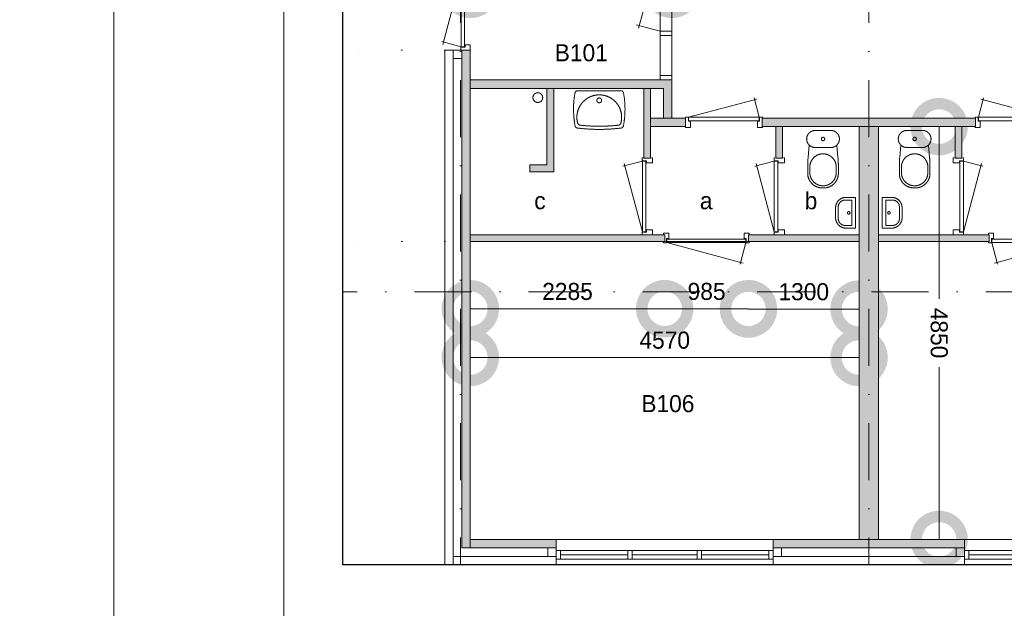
# Model space of a CAD drawing. Header units: millimetres. Extents: x 2152 to 87219, y -6247 to 53124.
# Tile 2 of 19: x 2152 to 13727, y 3616 to 10531. Entities that reach past the tile are written whole.
import ezdxf
from ezdxf.enums import TextEntityAlignment as Align
from ezdxf.xclip import XClip

# ---------------------------------------------------------------- set-up
doc = ezdxf.new("R2010")
doc.units = ezdxf.units.MM
doc.header["$PDMODE"] = 3
doc.header["$PDSIZE"] = 1
doc.linetypes.add('DGN1', pattern=[504.6, 0, -504.6])
doc.linetypes.add('DGN4', pattern=[1343.35376, 671.67688, -335.83844, 0, -335.83844])
for name, color, linetype in [('1', 7, 'Continuous'), ('16', 7, 'Continuous'), ('17', 7, 'Continuous'), ('30', 7, 'Continuous'), ('31', 7, 'Continuous'), ('32', 7, 'Continuous'), ('33', 7, 'Continuous'), ('40', 7, 'Continuous'), ('48', 7, 'Continuous'), ('56', 7, 'Continuous'), ('58', 7, 'Continuous'), ('62', 7, 'Continuous'), ('63', 7, 'Continuous')]:
    doc.layers.add(name, color=color, linetype=linetype)
doc.styles.add('dgn003', font='dgn003.shx')
doc.styles.get("Standard").update_dxf_attribs({"font": 'arial.ttf'})
doc.dimstyles.get("Standard").update_dxf_attribs({"dimtxt": 0.18, "dimasz": 0.18, "dimexe": 0.18, "dimexo": 0.0625, "dimgap": 0.09, "dimtad": 0, "dimtih": 1, "dimtoh": 1, "dimdec": 4, "dimzin": 0, "dimdsep": 46, "dimtxsty": 'Standard', "dimcen": 0.09, "dimadec": 0, "dimazin": 0, "dimtfac": 1, "dimtdec": 4, "dimtofl": 0, "dimtmove": 0, "dimatfit": 3, "dimfxl": 1, "dimtolj": 1, "dimtzin": 0, "dimarcsym": 0})

# ---------------------------------------------------------------- blocks, each defined once
blk = doc.blocks.new('A1')
at = {"layer": '1', "color": 1, "linetype": 'Continuous', "lineweight": 0}
blk.add_line((0, 59400), (0, 0), dxfattribs=at)
blk = doc.blocks.new('AnonymousCell56')
at = {"color": 1, "linetype": 'Continuous', "lineweight": 0}
blk.add_blockref('A1', (-42050, -29700), dxfattribs=at)
blk = doc.blocks.new('50E03_329_E01 - Default')
at = {"layer": '63', "color": 1, "linetype": 'Continuous', "lineweight": 0}
blk.add_line((0, 0), (4997.72, 7744.7), dxfattribs=at)
at = {"color": 1, "linetype": 'Continuous', "lineweight": 0}
blk.add_blockref('AnonymousCell56', (42050, 29700), dxfattribs=at)
blk = doc.blocks.new('CLOS02')
at = {"layer": '40', "color": 7, "linetype": 'Continuous', "lineweight": 0}
for p, q in [((-92.5, -220), (92.5, -220)), ((-155, -527.789999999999), (-155, -435.5399999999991)), ((155, -527.789999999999), (155, -435.8400000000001)), ((-1.069999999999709, -670), (0.7899999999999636, -670))]:
    blk.add_line(p, q, dxfattribs=at)
at = {"layer": '40', "color": 7, "linetype": 'Continuous', "lineweight": 0, "flags": 128}
for points in [[(-175.6700000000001, -338.2999999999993), (-162, -191.8999999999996), (-161.9990720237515, -191.8999723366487, -0.6743332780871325), (-92.49858468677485, -19.99946983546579), (-92.5, -20), (92.5, -20), (92.50141531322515, -19.99946983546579, -0.6743332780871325), (162.0019026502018, -191.8999723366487), (162, -191.8999999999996), (175.6700000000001, -338.2999999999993), (175.6685144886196, -338.2957268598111, -0.02328519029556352), (180.0014153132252, -431.2851220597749), (180, -431.2899999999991), (180, -525), (180.0014153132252, -524.9994698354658, -0.414213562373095), (10.00141531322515, -694.9994698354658), (10, -695), (-10, -695), (-9.998584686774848, -694.9994698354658, -0.414213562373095), (-179.9985846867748, -524.9994698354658), (-180, -525), (-180, -431.2899999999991), (-179.9985846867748, -431.2853820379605, -0.02328532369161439), (-175.6700000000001, -338.2999999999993)], [(-154.9984804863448, -436.6494809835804, -0.9175142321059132), (155.0013104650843, -436.6494734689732)], [(155.0014153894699, -527.788248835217, -0.9175214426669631), (-154.9985847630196, -527.788248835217)]]:
    blk.add_lwpolyline(points, format="xyb", dxfattribs=at)
at = {"layer": '40', "color": 7, "linetype": 'Continuous', "lineweight": 0}
blk.add_circle((0.001415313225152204, -119.9994698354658), 20, dxfattribs=at)
for centre, start, end in [((-92.49858468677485, -119.9994698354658), 225.9727166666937, 270), ((92.50141531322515, -119.9994698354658), 270, 314.0272833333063)]:
    blk.add_arc(centre, 99.99999999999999, start, end, dxfattribs=at)
blk = doc.blocks.new('FT01')
at = {"layer": '40', "color": 7, "linetype": 'Continuous', "lineweight": 0}
for p, q in [((-135.0899999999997, 180), (-20, 180)), ((-64.62999999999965, 148.8899999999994), (-64.62999999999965, -148.8900000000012)), ((-20, 180), (-20, -180)), ((-64.62999999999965, -148.8900000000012), (-143.98, -148.8900000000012))]:
    blk.add_line(p, q, dxfattribs=at)
at = {"layer": '40', "color": 7, "linetype": 'Continuous', "lineweight": 0, "flags": 128}
for points in [[(-255.0882134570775, 59.99738574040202, -0.414213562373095), (-135.0882134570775, 179.997385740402)], [(-223.9782134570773, 68.88738574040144, -0.414213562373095), (-143.9782134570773, 148.8873857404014)]]:
    blk.add_lwpolyline(points, format="xyb", dxfattribs=at)
for points in [[(-143.98, 148.8899999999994), (-64.62999999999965, 148.8899999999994)], [(-255.0899999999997, -60), (-255.0899999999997, 60)], [(-223.98, -68.89000000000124), (-223.98, 68.88999999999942)], [(-20, -180), (-135.0899999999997, -180)]]:
    blk.add_lwpolyline(points, dxfattribs=at)
at = {"layer": '40', "color": 7, "linetype": 'Continuous', "lineweight": 0}
blk.add_circle((-101.1352356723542, -0.9488904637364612), 15.1404192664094, dxfattribs=at)
for centre, radius in [((-135.0882134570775, -60.00261425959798), 120), ((-143.9782134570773, -68.8926142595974), 80)]:
    blk.add_arc(centre, radius, 180, 270, dxfattribs=at)
blk = doc.blocks.new('WT01')
at = {"layer": '40', "color": 7, "linetype": 'Continuous', "lineweight": 0}
blk.add_line((-253.1600000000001, -20), (253.1599999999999, -20), dxfattribs=at)
blk.add_circle((0.001624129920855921, -133.3081090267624), 28.05539163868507, dxfattribs=at)
for centre, radius, start, end in [((765.8146191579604, -236.498328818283), 1068.36475254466, 169.7983083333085, 190.5513916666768), ((-253.1613057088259, -53.0081090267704), 33, 90, 169.9973333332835), ((0.001624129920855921, -332.1012908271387), 263.1431818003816, 344.8666611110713, 195.1333388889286), ((253.1645539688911, -53.0081090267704), 33, 10.00266666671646, 90), ((-765.8113708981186, -236.498328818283), 1068.364752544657, 349.4486083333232, 10.20169166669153), ((-252.0217030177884, -426.2082318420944), 33, 190.3455083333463, 263.1424916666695), ((0.001624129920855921, 1669.429711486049), 2143.737820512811, 263.1424888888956, 276.8575083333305), ((-222.1603955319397, -392.1839101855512), 33, 195.1333388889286, 263.9582416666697), ((0.001624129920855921, 1706.82971148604), 2143.737820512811, 263.9582416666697, 276.0417583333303), ((222.1636437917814, -392.1839101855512), 33, 276.0417583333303, 344.8666611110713), ((252.0249512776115, -426.2082318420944), 33, 276.8575111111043, 349.6544944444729)]:
    blk.add_arc(centre, radius, start, end, dxfattribs=at)
blk = doc.blocks.new('830R10')
at = {"layer": '33', "color": 1, "linetype": 'Continuous', "lineweight": 0}
for p, q in [((-108, -38), (-336.8700000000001, -99.31999999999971)), ((-108, -868), (-322.8199999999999, -66.27999999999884))]:
    blk.add_line(p, q, dxfattribs=at)
at = {"layer": '33', "color": 92, "linetype": 'Continuous', "lineweight": 13, "true_color": 0x00e100, "flags": 128}
for points in [[(-100, 0), (-111, 0), (-111, -35), (-61, -35), (-61, -60), (11, -60), (11, 0), (0, 0)], [(-100, -906), (-111, -906), (-111, -871), (-61, -871), (-61, -846), (11, -846), (11, -906), (0, -906)]]:
    blk.add_lwpolyline(points, dxfattribs=at)
at = {"layer": '33', "color": 2, "linetype": 'Continuous', "lineweight": 13, "true_color": 0xf0f000, "flags": 128}
blk.add_lwpolyline([(-108, -868), (-108, -38), (-68, -38), (-68, -868), (-108, -868)], dxfattribs=at)
blk = doc.blocks.new('830R101')
at = {"layer": '33', "color": 1, "linetype": 'Continuous', "lineweight": 0}
for p, q in [((-108, -38), (-336.8699999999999, -99.31999999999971)), ((-108, -868), (-322.8200000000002, -66.27999999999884))]:
    blk.add_line(p, q, dxfattribs=at)
at = {"layer": '33', "color": 92, "linetype": 'Continuous', "lineweight": 13, "true_color": 0x00e100, "flags": 128}
for points in [[(-100, 0), (-111, 0), (-111, -35), (-61, -35), (-61, -60), (11, -60), (11, 0), (0, 0)], [(-100, -906), (-111, -906), (-111, -871), (-61, -871), (-61, -846), (11, -846), (11, -906), (0, -906)]]:
    blk.add_lwpolyline(points, dxfattribs=at)
at = {"layer": '33', "color": 2, "linetype": 'Continuous', "lineweight": 13, "true_color": 0xf0f000, "flags": 128}
blk.add_lwpolyline([(-108, -868), (-108, -38), (-68, -38), (-68, -868), (-108, -868)], dxfattribs=at)
blk = doc.blocks.new('830R102')
at = {"layer": '33', "color": 1, "linetype": 'Continuous', "lineweight": 0}
for p, q in [((-868, 108), (-66.2800000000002, 322.8200000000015)), ((-38, 108), (-99.32000000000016, 336.8700000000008))]:
    blk.add_line(p, q, dxfattribs=at)
at = {"layer": '33', "color": 92, "linetype": 'Continuous', "lineweight": 13, "true_color": 0x00e100, "flags": 128}
for points in [[(-906, 100), (-906, 111), (-871, 111), (-871, 61), (-846, 61), (-846, -11), (-906, -11), (-906, 0)], [(0, 100), (0, 111), (-35, 111), (-35, 61), (-60, 61), (-60, -11), (0, -11), (0, 0)]]:
    blk.add_lwpolyline(points, dxfattribs=at)
at = {"layer": '33', "color": 2, "linetype": 'Continuous', "lineweight": 13, "true_color": 0xf0f000, "flags": 128}
blk.add_lwpolyline([(-868, 108), (-38, 108), (-38, 68), (-868, 68), (-868, 108)], dxfattribs=at)
blk = doc.blocks.new('930L09')
at = {"layer": '33', "color": 1, "linetype": 'Continuous', "lineweight": 0}
for p, q in [((38, -98), (936.3100000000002, -338.7000000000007)), ((968.0000000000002, -98), (899.5600000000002, -353.4400000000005))]:
    blk.add_line(p, q, dxfattribs=at)
at = {"layer": '33', "color": 92, "linetype": 'Continuous', "lineweight": 13, "true_color": 0x00e100, "flags": 128}
for points in [[(0, -90), (0, -101), (35, -101), (35, -51), (60, -51), (60, 11), (0, 11), (0, 0)], [(1006, -90), (1006, -101), (971.0000000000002, -101), (971.0000000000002, -51), (946.0000000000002, -51), (946.0000000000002, 11), (1006, 11), (1006, 0)]]:
    blk.add_lwpolyline(points, dxfattribs=at)
at = {"layer": '33', "color": 2, "linetype": 'Continuous', "lineweight": 13, "true_color": 0xf0f000, "flags": 128}
blk.add_lwpolyline([(968.0000000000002, -98), (38, -98), (38, -58), (968.0000000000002, -58), (968.0000000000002, -98)], dxfattribs=at)
blk = doc.blocks.new('930L091')
at = {"layer": '33', "color": 1, "linetype": 'Continuous', "lineweight": 0}
for p, q in [((-968, -98), (-899.5599999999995, -353.4400000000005)), ((-38, -98), (-936.3099999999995, -338.7000000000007))]:
    blk.add_line(p, q, dxfattribs=at)
at = {"layer": '33', "color": 92, "linetype": 'Continuous', "lineweight": 13, "true_color": 0x00e100, "flags": 128}
for points in [[(-1006, -90), (-1006, -101), (-971, -101), (-971, -51), (-946, -51), (-946, 11), (-1006, 11), (-1006, 0)], [(0, -90), (0, -101), (-35, -101), (-35, -51), (-60, -51), (-60, 11), (0, 11), (0, 0)]]:
    blk.add_lwpolyline(points, dxfattribs=at)
at = {"layer": '33', "color": 2, "linetype": 'Continuous', "lineweight": 13, "true_color": 0xf0f000, "flags": 128}
blk.add_lwpolyline([(-968, -98), (-38, -98), (-38, -58), (-968, -58), (-968, -98)], dxfattribs=at)
blk = doc.blocks.new('CLOS021')
at = {"layer": '40', "color": 7, "linetype": 'Continuous', "lineweight": 0}
for p, q in [((92.5, -220), (-92.5, -220)), ((-155, -527.789999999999), (-155, -435.8400000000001)), ((155, -527.789999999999), (155, -435.5399999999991)), ((1.069999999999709, -670), (-0.7899999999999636, -670))]:
    blk.add_line(p, q, dxfattribs=at)
at = {"layer": '40', "color": 7, "linetype": 'Continuous', "lineweight": 0, "flags": 128}
for points in [[(175.6700000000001, -338.2999999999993), (162, -191.8999999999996), (161.9990720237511, -191.8999723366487, 0.6743332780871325), (92.49858468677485, -19.99946983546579), (92.5, -20), (-92.5, -20), (-92.50141531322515, -19.99946983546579, 0.6743332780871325), (-162.0019026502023, -191.8999723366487), (-162, -191.8999999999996), (-175.6700000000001, -338.2999999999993), (-175.6685144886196, -338.2957268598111, 0.02328519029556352), (-180.0014153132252, -431.2851220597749), (-180, -431.2899999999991), (-180, -525), (-180.0014153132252, -524.9994698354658, 0.414213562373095), (-10.00141531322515, -694.9994698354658), (-10, -695), (10, -695), (9.998584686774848, -694.9994698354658, 0.414213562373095), (179.9985846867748, -524.9994698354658), (180, -525), (180, -431.2899999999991), (179.9985846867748, -431.2853820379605, 0.02328532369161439), (175.6700000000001, -338.2999999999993)], [(-92.50141531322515, -219.9994698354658, -0.19450385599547), (-162.0014982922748, -191.9003631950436)], [(161.9986676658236, -191.9003631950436, -0.19450385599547), (92.49858468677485, -219.9994698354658)]]:
    blk.add_lwpolyline(points, format="xyb", dxfattribs=at)
at = {"layer": '40', "color": 7, "linetype": 'Continuous', "lineweight": 0}
blk.add_circle((-0.001415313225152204, -119.9994698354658), 20, dxfattribs=at)
for centre, start, end in [((-0.001415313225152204, -450.009469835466), 4.926349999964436, 175.0736472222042), ((-0.001415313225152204, -514.4294698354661), 184.9259027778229, 355.0740972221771)]:
    blk.add_arc(centre, 155.5746026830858, start, end, dxfattribs=at)
blk = doc.blocks.new('FT011')
at = {"layer": '40', "color": 7, "linetype": 'Continuous', "lineweight": 0}
for p, q in [((135.0899999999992, 180), (20, 180)), ((20, 180), (20, -180)), ((64.6299999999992, 148.8899999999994), (64.6299999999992, -148.8900000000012)), ((64.6299999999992, -148.8900000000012), (143.9799999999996, -148.8900000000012))]:
    blk.add_line(p, q, dxfattribs=at)
at = {"layer": '40', "color": 7, "linetype": 'Continuous', "lineweight": 0, "flags": 128}
for points in [[(143.9799999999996, 148.8899999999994), (64.6299999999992, 148.8899999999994)], [(223.9799999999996, -68.89000000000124), (223.9799999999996, 68.88999999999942)], [(255.0899999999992, -60), (255.0899999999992, 60)], [(20, -180), (135.0899999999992, -180)]]:
    blk.add_lwpolyline(points, dxfattribs=at)
for points in [[(255.0882134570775, -60.00261425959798, -0.414213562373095), (135.0882134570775, -180.002614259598)], [(223.9782134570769, -68.8926142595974, -0.414213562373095), (143.9782134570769, -148.8926142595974)]]:
    blk.add_lwpolyline(points, format="xyb", dxfattribs=at)
at = {"layer": '40', "color": 7, "linetype": 'Continuous', "lineweight": 0}
blk.add_circle((101.1352356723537, -0.9488904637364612), 15.1404192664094, dxfattribs=at)
for centre, radius in [((135.0882134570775, 59.99738574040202), 120), ((143.9782134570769, 68.88738574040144), 80)]:
    blk.add_arc(centre, radius, 0, 90, dxfattribs=at)
blk = doc.blocks.new('830R104')
at = {"layer": '33', "color": 1, "linetype": 'Continuous', "lineweight": 0}
for p, q in [((108, -38), (336.8699999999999, -99.31999999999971)), ((108, -868), (322.8200000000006, -66.27999999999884))]:
    blk.add_line(p, q, dxfattribs=at)
at = {"layer": '33', "color": 92, "linetype": 'Continuous', "lineweight": 13, "true_color": 0x00e100, "flags": 128}
for points in [[(100, 0), (111, 0), (111, -35), (61, -35), (61, -60), (-11, -60), (-11, 0), (0, 0)], [(100, -906), (111, -906), (111, -871), (61, -871), (61, -846), (-11, -846), (-11, -906), (0, -906)]]:
    blk.add_lwpolyline(points, dxfattribs=at)
at = {"layer": '33', "color": 2, "linetype": 'Continuous', "lineweight": 13, "true_color": 0xf0f000, "flags": 128}
blk.add_lwpolyline([(108, -868), (108, -38), (68, -38), (68, -868), (108, -868)], dxfattribs=at)
blk = doc.blocks.new('830R105')
at = {"layer": '33', "color": 1, "linetype": 'Continuous', "lineweight": 0}
for p, q in [((38, 108), (99.31999999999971, 336.8700000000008)), ((868, 108), (66.27999999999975, 322.8200000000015))]:
    blk.add_line(p, q, dxfattribs=at)
at = {"layer": '33', "color": 92, "linetype": 'Continuous', "lineweight": 13, "true_color": 0x00e100, "flags": 128}
for points in [[(0, 100), (0, 111), (35, 111), (35, 61), (60, 61), (60, -11), (0, -11), (0, 0)], [(906, 100), (906, 111), (871, 111), (871, 61), (846, 61), (846, -11), (906, -11), (906, 0)]]:
    blk.add_lwpolyline(points, dxfattribs=at)
at = {"layer": '33', "color": 2, "linetype": 'Continuous', "lineweight": 13, "true_color": 0xf0f000, "flags": 128}
blk.add_lwpolyline([(868, 108), (38, 108), (38, 68), (868, 68), (868, 108)], dxfattribs=at)
blk = doc.blocks.new('830L091')
at = {"layer": '33', "color": 1, "linetype": 'Continuous', "lineweight": 0}
for p, q in [((-98, -38), (-312.8200000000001, -839.7199999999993)), ((-98, -868), (-323.91, -807.4699999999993))]:
    blk.add_line(p, q, dxfattribs=at)
at = {"layer": '33', "color": 92, "linetype": 'Continuous', "lineweight": 13, "true_color": 0x00e100, "flags": 128}
for points in [[(-90, 0), (-101, 0), (-101, -35), (-51, -35), (-51, -60), (11, -60), (11, 0), (0, 0)], [(-90, -906), (-101, -906), (-101, -871), (-51, -871), (-51, -846), (11, -846), (11, -906), (0, -906)]]:
    blk.add_lwpolyline(points, dxfattribs=at)
at = {"layer": '33', "color": 2, "linetype": 'Continuous', "lineweight": 13, "true_color": 0xf0f000, "flags": 128}
blk.add_lwpolyline([(-98, -38), (-98, -868), (-58, -868), (-58, -38), (-98, -38)], dxfattribs=at)
blk = doc.blocks.new('_DotSmall')
at = {"color": 0, "linetype": 'ByBlock', "const_width": 0.5}
blk.add_lwpolyline([(-0.0625, 0, 1), (0.0625, 0, 1)], format="xyb", close=True, dxfattribs=at)
blk = doc.blocks.new('*D13216')
at = {"layer": '58', "color": 3, "linetype": 'Continuous', "lineweight": 0, "transparency": 16777216}
blk.add_line((1849.76, 7694.55), (-435.2400000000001, 7694.55), dxfattribs=at)
at = {"layer": 'Defpoints', "color": 0, "linetype": 'Continuous', "transparency": 16777216}
for p in [(-435.24, 8484.49), (1849.76, 8484.49), (-435.2400000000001, 7694.55)]:
    blk.add_point(p, dxfattribs=at)
at = {"layer": '58', "color": 3, "linetype": 'Continuous', "lineweight": 0, "transparency": 16777216, "xscale": 1080, "yscale": 1080, "zscale": 1080, "rotation": 180}
blk.add_blockref('_DotSmall', (-435.2400000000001, 7694.55), dxfattribs=at)
at = {"layer": '58', "color": 3, "linetype": 'Continuous', "lineweight": 0, "transparency": 16777216, "xscale": 1080, "yscale": 1080, "zscale": 1080}
blk.add_blockref('_DotSmall', (1849.76, 7694.55), dxfattribs=at)
at = {"layer": '58', "color": 3, "linetype": 'Continuous', "lineweight": 0, "transparency": 16777216, "insert": (707.26, 7896.664597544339), "char_height": 200, "attachment_point": 5, "style": 'dgn003'}
blk.add_mtext('\\A1;2285', dxfattribs=at)
blk = doc.blocks.new('*D13217')
at = {"layer": '58', "color": 3, "linetype": 'Continuous', "lineweight": 0, "transparency": 16777216}
blk.add_line((2834.76, 7695.56), (1849.76, 7695.56), dxfattribs=at)
at = {"layer": 'Defpoints', "color": 0, "linetype": 'Continuous', "transparency": 16777216}
for p in [(1849.76, 8484.49), (2834.76, 8484.49), (1849.76, 7695.56)]:
    blk.add_point(p, dxfattribs=at)
at = {"layer": '58', "color": 3, "linetype": 'Continuous', "lineweight": 0, "transparency": 16777216, "xscale": 1080, "yscale": 1080, "zscale": 1080, "rotation": 180}
blk.add_blockref('_DotSmall', (1849.76, 7695.56), dxfattribs=at)
at = {"layer": '58', "color": 3, "linetype": 'Continuous', "lineweight": 0, "transparency": 16777216, "xscale": 1080, "yscale": 1080, "zscale": 1080}
blk.add_blockref('_DotSmall', (2834.76, 7695.56), dxfattribs=at)
at = {"layer": '58', "color": 3, "linetype": 'Continuous', "lineweight": 0, "transparency": 16777216, "insert": (2342.26, 7897.674597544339), "char_height": 200, "attachment_point": 5, "style": 'dgn003'}
blk.add_mtext('\\A1;985', dxfattribs=at)
blk = doc.blocks.new('*D13218')
at = {"layer": '58', "color": 3, "linetype": 'Continuous', "lineweight": 0, "transparency": 16777216}
blk.add_line((4134.76, 7691.190000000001), (2834.76, 7691.190000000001), dxfattribs=at)
at = {"layer": 'Defpoints', "color": 0, "linetype": 'Continuous', "transparency": 16777216}
for p in [(2834.76, 8484.49), (4134.76, 8484.49), (2834.76, 7691.190000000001)]:
    blk.add_point(p, dxfattribs=at)
at = {"layer": '58', "color": 3, "linetype": 'Continuous', "lineweight": 0, "transparency": 16777216, "xscale": 1080, "yscale": 1080, "zscale": 1080, "rotation": 180}
blk.add_blockref('_DotSmall', (2834.76, 7691.190000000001), dxfattribs=at)
at = {"layer": '58', "color": 3, "linetype": 'Continuous', "lineweight": 0, "transparency": 16777216, "xscale": 1080, "yscale": 1080, "zscale": 1080}
blk.add_blockref('_DotSmall', (4134.76, 7691.190000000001), dxfattribs=at)
at = {"layer": '58', "color": 3, "linetype": 'Continuous', "lineweight": 0, "transparency": 16777216, "insert": (3484.76, 7893.37281036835), "char_height": 200, "attachment_point": 5, "style": 'dgn003'}
blk.add_mtext('\\A1;1300', dxfattribs=at)
blk = doc.blocks.new('*D13219')
at = {"layer": '58', "color": 3, "linetype": 'Continuous', "lineweight": 0, "transparency": 16777216}
for p, q in [((5075.79, 9834.49), (5075.79, 7811.809236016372)), ((5075.789999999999, 4984.49), (5075.79, 7007.17076398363))]:
    blk.add_line(p, q, dxfattribs=at)
at = {"layer": 'Defpoints', "color": 0, "linetype": 'Continuous', "transparency": 16777216}
for p in [(4134.76, 9834.49), (5075.79, 9834.49), (4134.76, 4984.49)]:
    blk.add_point(p, dxfattribs=at)
at = {"layer": '58', "color": 3, "linetype": 'Continuous', "lineweight": 0, "transparency": 16777216, "xscale": 1080, "yscale": 1080, "zscale": 1080}
for p, rotation in [((5075.79, 9834.49), 90), ((5075.789999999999, 4984.49), 270)]:
    blk.add_blockref('_DotSmall', p, dxfattribs=dict(at, rotation=rotation))
at = {"layer": '58', "color": 3, "linetype": 'Continuous', "lineweight": 0, "transparency": 16777216, "insert": (5075.789999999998, 7409.490000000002), "char_height": 200, "attachment_point": 5, "rotation": 270, "style": 'dgn003'}
blk.add_mtext('\\A1;4850', dxfattribs=at)
blk = doc.blocks.new('*D13220')
at = {"layer": '58', "color": 3, "linetype": 'Continuous', "lineweight": 0, "transparency": 16777216}
for p, q in [((-3935.239999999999, 10734.49), (-3935.239999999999, 8108.330381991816)), ((-3935.24, 4684.490000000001), (-3935.239999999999, 7310.649618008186))]:
    blk.add_line(p, q, dxfattribs=at)
at = {"layer": 'Defpoints', "color": 0, "linetype": 'Continuous', "transparency": 16777216}
for p in [(-525.86, 10734.49), (-3935.24, 4684.490000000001), (-525.86, 4684.49)]:
    blk.add_point(p, dxfattribs=at)
at = {"layer": '58', "color": 3, "linetype": 'Continuous', "lineweight": 0, "transparency": 16777216, "xscale": 1080, "yscale": 1080, "zscale": 1080}
for p, rotation in [((-3935.239999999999, 10734.49), 90), ((-3935.24, 4684.490000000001), 270)]:
    blk.add_blockref('_DotSmall', p, dxfattribs=dict(at, rotation=rotation))
at = {"layer": '58', "color": 3, "linetype": 'Continuous', "lineweight": 0, "transparency": 16777216, "insert": (-3935.240000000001, 7709.49), "char_height": 200, "attachment_point": 5, "rotation": 90, "style": 'dgn003'}
blk.add_mtext('\\A1;6050', dxfattribs=at)
blk = doc.blocks.new('*D13298')
at = {"layer": '58', "color": 3, "linetype": 'Continuous', "lineweight": 0, "transparency": 16777216}
blk.add_line((1934.76, 11447.45), (-435.24, 11447.45), dxfattribs=at)
at = {"layer": 'Defpoints', "color": 0, "linetype": 'Continuous', "transparency": 16777216}
for p in [(-435.24, 11447.45), (-435.24, 10762.67), (1934.76, 10762.67)]:
    blk.add_point(p, dxfattribs=at)
at = {"layer": '58', "color": 3, "linetype": 'Continuous', "lineweight": 0, "transparency": 16777216, "xscale": 1080, "yscale": 1080, "zscale": 1080, "rotation": 180}
blk.add_blockref('_DotSmall', (-435.24, 11447.45), dxfattribs=at)
at = {"layer": '58', "color": 3, "linetype": 'Continuous', "lineweight": 0, "transparency": 16777216, "xscale": 1080, "yscale": 1080, "zscale": 1080}
blk.add_blockref('_DotSmall', (1934.76, 11447.45), dxfattribs=at)
at = {"layer": '58', "color": 3, "linetype": 'Continuous', "lineweight": 0, "transparency": 16777216, "insert": (749.76, 11649.63281036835), "char_height": 200, "attachment_point": 5, "style": 'dgn003'}
blk.add_mtext('\\A1;2370', dxfattribs=at)
blk = doc.blocks.new('*D13319')
at = {"layer": '58', "color": 3, "linetype": 'Continuous', "lineweight": 0, "transparency": 16777216}
blk.add_line((4134.76, 7122.22), (-435.24, 7122.22), dxfattribs=at)
at = {"layer": 'Defpoints', "color": 0, "linetype": 'Continuous', "transparency": 16777216}
for p in [(-435.24, 7122.22), (-435.24, 5994.64), (4134.76, 5994.64)]:
    blk.add_point(p, dxfattribs=at)
at = {"layer": '58', "color": 3, "linetype": 'Continuous', "lineweight": 0, "transparency": 16777216, "xscale": 1080, "yscale": 1080, "zscale": 1080, "rotation": 180}
blk.add_blockref('_DotSmall', (-435.24, 7122.22), dxfattribs=at)
at = {"layer": '58', "color": 3, "linetype": 'Continuous', "lineweight": 0, "transparency": 16777216, "xscale": 1080, "yscale": 1080, "zscale": 1080}
blk.add_blockref('_DotSmall', (4134.76, 7122.22), dxfattribs=at)
at = {"layer": '58', "color": 3, "linetype": 'Continuous', "lineweight": 0, "transparency": 16777216, "insert": (1849.76, 7324.334597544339), "char_height": 200, "attachment_point": 5, "style": 'dgn003'}
blk.add_mtext('\\A1;4570', dxfattribs=at)
blk = doc.blocks.new('*D13322')
at = {"layer": '58', "color": 3, "linetype": 'Continuous', "lineweight": 0, "transparency": 16777216}
for p, q in [((4134.76, 1858.9), (3054.76, 1858.9)), ((4364.76, 1858.9), (4134.76, 1858.9)), ((4364.76, 1858.9), (5444.76, 1858.9))]:
    blk.add_line(p, q, dxfattribs=at)
at = {"layer": 'Defpoints', "color": 0, "linetype": 'Continuous', "transparency": 16777216}
for p in [(4134.76, 4984.49), (4364.76, 4984.49), (4134.76, 1858.9)]:
    blk.add_point(p, dxfattribs=at)
at = {"layer": '58', "color": 3, "linetype": 'Continuous', "lineweight": 0, "transparency": 16777216, "xscale": 1080, "yscale": 1080, "zscale": 1080}
blk.add_blockref('_DotSmall', (4134.76, 1858.9), dxfattribs=at)
at = {"layer": '58', "color": 3, "linetype": 'Continuous', "lineweight": 0, "transparency": 16777216, "xscale": 1080, "yscale": 1080, "zscale": 1080, "rotation": 180}
blk.add_blockref('_DotSmall', (4364.76, 1858.9), dxfattribs=at)
at = {"layer": '58', "color": 3, "linetype": 'Continuous', "lineweight": 0, "transparency": 16777216, "insert": (4249.76, 2061.082810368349), "char_height": 200, "attachment_point": 5, "style": 'dgn003'}
blk.add_mtext('\\A1;230', dxfattribs=at)
blk = doc.blocks.new('A3')
at = {"layer": '1', "color": 1, "linetype": 'Continuous', "lineweight": 0}
blk.add_line((0, 59371.44), (0, 0), dxfattribs=at)
at = {"layer": '1', "color": 5, "linetype": 'Continuous', "lineweight": 0, "flags": 128}
blk.add_lwpolyline([(1999.05, 1999.030000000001), (81960.56999999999, 1999.030000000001), (81960.56999999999, 57372.39), (1999.05, 57372.39), (1999.05, 1999.030000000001)], dxfattribs=at)
blk = doc.blocks.new('AnonymousCell54')
at = {"color": 1, "linetype": 'Continuous', "lineweight": 0}
blk.add_blockref('A3', (-41979.8, -29685.71), dxfattribs=at)
blk = doc.blocks.new('50E03_329_B01 - Default')
at = {"layer": '62'}
for color, points in [(7, [(-735.24, 10734.49), (-635.24, 10734.49), (-635.24, 4684.49), (-735.24, 4684.49)]), (9, [(-535.24, 4884.49), (-435.24, 4884.49), (-435.24, 10734.49), (-535.24, 10734.49)]), (7, [(-435.24, 10384.49), (-435.24, 10284.49), (1834.76, 10284.49), (1834.76, 9934.49), (1934.76, 9934.49), (1934.76, 10384.49)]), (9, [(264.76, 9384.49), (264.76, 9304.49), (544.76, 9304.49), (544.76, 10284.49), (464.76, 10284.49), (464.76, 9384.49)]), (9, [(1604.76, 9464.49), (1684.76, 9464.49), (1684.76, 10284.49), (1604.76, 10284.49)]), (7, [(1684.76, 9834.49), (2094.76, 9834.49), (2094.76, 9934.49), (1684.76, 9934.49)]), (7, [(2994.76, 9834.49), (4249.76, 9834.49), (4249.76, 9934.49), (2994.76, 9934.49)]), (7, [(5504.76, 9834.49), (4249.76, 9834.49), (4249.76, 9934.49), (5504.76, 9934.49)]), (9, [(3154.76, 9464.49), (3234.76, 9464.49), (3234.76, 9834.49), (3154.76, 9834.49)]), (9, [(4134.76, 9834.49), (4364.76, 9834.49), (4364.76, 4984.49), (4134.76, 4984.49)]), (9, [(5344.76, 9464.49), (5264.76, 9464.49), (5264.76, 9834.49), (5344.76, 9834.49)]), (9, [(-435.24, 8564.49), (1849.76, 8564.49), (1849.76, 8484.49), (-435.24, 8484.49)]), (9, [(2834.76, 8564.49), (4134.76, 8564.49), (4134.76, 8484.49), (2834.76, 8484.49)]), (9, [(5664.76, 8564.49), (4364.76, 8564.49), (4364.76, 8484.49), (5664.76, 8484.49)]), (9, [(574.76, 4884.49), (-435.24, 4884.49), (-435.24, 4984.49), (574.76, 4984.49)]), (9, [(3124.76, 4984.49), (5374.76, 4984.49), (5374.76, 4884.49), (3124.76, 4884.49)]), (7, [(-635.24, 4784.49), (574.76, 4784.49), (574.76, 4684.49), (-635.24, 4684.49)]), (7, [(3124.76, 4784.49), (5374.76, 4784.49), (5374.76, 4684.49), (3124.76, 4684.49)])]:
    blk.add_hatch(color=color, dxfattribs=at).paths.add_polyline_path(points)
at = {"layer": '16', "color": 92, "linetype": 'Continuous', "lineweight": 0, "true_color": 0x00e100}
for p, q in [((-435.24, 10734.49), (-735.24, 10734.49)), ((574.76, 4984.49), (-435.24, 4984.49))]:
    blk.add_line(p, q, dxfattribs=at)
at = {"layer": '16', "color": 92, "linetype": 'Continuous', "lineweight": 0, "true_color": 0x00e100, "flags": 128}
for points in [[(-735.24, 4684.49), (-735.24, 10734.49)], [(-435.24, 4984.49), (-435.24, 10734.49)], [(-635.24, 10634.49), (-535.24, 10634.49), (-535.24, 4884.49), (474.76, 4884.49), (474.76, 4784.49), (-635.24, 4784.49), (-635.24, 10634.49)], [(-435.24, 10384.49), (1934.76, 10384.49), (1934.76, 9934.49), (1834.76, 9934.49), (1834.76, 10284.49), (-435.24, 10284.49), (-435.24, 10384.49)], [(464.76, 10284.49), (464.76, 9384.49), (264.76, 9384.49), (264.76, 9304.49), (544.76, 9304.49), (544.76, 10284.49), (464.76, 10284.49)], [(1604.76, 10284.49), (1684.76, 10284.49), (1684.76, 9464.49), (1604.76, 9464.49), (1604.76, 10284.49)], [(1684.76, 9934.49), (2094.76, 9934.49), (2094.76, 9834.49), (1684.76, 9834.49), (1684.76, 9934.49)], [(2994.76, 9934.49), (4249.76, 9934.49), (4249.76, 9834.49), (2994.76, 9834.49), (2994.76, 9934.49)], [(5504.76, 9934.49), (4249.76, 9934.49), (4249.76, 9834.49), (5504.76, 9834.49), (5504.76, 9934.49)], [(3154.76, 9834.49), (3234.76, 9834.49), (3234.76, 9464.49), (3154.76, 9464.49), (3154.76, 9834.49)], [(5344.76, 9834.49), (5264.76, 9834.49), (5264.76, 9464.49), (5344.76, 9464.49), (5344.76, 9834.49)], [(1849.76, 8564.49), (-435.24, 8564.49), (-435.24, 8484.49), (1849.76, 8484.49), (1849.76, 8564.49)], [(4134.76, 8564.49), (2834.76, 8564.49), (2834.76, 8484.49), (4134.76, 8484.49), (4134.76, 8564.49)], [(4364.76, 8564.49), (5664.76, 8564.49), (5664.76, 8484.49), (4364.76, 8484.49), (4364.76, 8564.49)], [(574.76, 4984.49), (574.76, 4984.49), (574.76, 4684.49), (574.76, 4684.49), (574.76, 4984.49)], [(3124.76, 4984.49), (5374.76, 4984.49), (5374.76, 4684.49), (3124.76, 4684.49), (3124.76, 4984.49)], [(3224.76, 4884.49), (5274.76, 4884.49), (5274.76, 4784.49), (3224.76, 4784.49), (3224.76, 4884.49)]]:
    blk.add_lwpolyline(points, dxfattribs=at)
at = {"layer": '17', "color": 92, "linetype": 'Continuous', "lineweight": 0, "true_color": 0x00e100, "flags": 128}
blk.add_lwpolyline([(4364.76, 9834.49), (4134.76, 9834.49), (4134.76, 4984.49), (4364.76, 4984.49), (4364.76, 9834.49)], dxfattribs=at)
at = {"layer": '30', "color": 3, "linetype": 'Continuous', "lineweight": 0}
for p, q in [((574.76, 4984.49), (3124.76, 4984.49)), ((7924.76, 4984.49), (5374.76, 4984.49)), ((5274.76, 4884.49), (5274.76, 4784.49))]:
    blk.add_line(p, q, dxfattribs=at)
at = {"layer": '31', "color": 3, "linetype": 'Continuous', "lineweight": 0}
for p, q in [((1794.76, 10384.49), (1794.76, 11984.49)), ((1934.76, 10384.49), (1934.76, 11984.49))]:
    blk.add_line(p, q, dxfattribs=at)
at = {"layer": '32', "color": 3, "linetype": 'Continuous', "lineweight": 0}
for p, q in [((3074.76, 4854.49), (624.76, 4854.49)), ((624.76, 4854.49), (624.76, 4754.49)), ((624.76, 4804.49), (1416.43, 4804.49)), ((624.76, 4754.49), (3124.76, 4754.49)), ((1466.43, 4804.49), (2233.1, 4804.49)), ((2283.1, 4804.49), (3074.76, 4804.49)), ((7874.76, 4754.49), (5374.76, 4754.49)), ((5424.76, 4854.49), (7874.76, 4854.49)), ((6216.42, 4804.49), (5424.76, 4804.49))]:
    blk.add_line(p, q, dxfattribs=at)
at = {"layer": '32', "color": 3, "linetype": 'Continuous', "lineweight": 0, "flags": 128}
for points in [[(1795.76, 10904.49), (1795.76, 10954.49), (1934.76, 10954.49), (1934.76, 10904.49), (1795.76, 10904.49)], [(1794.76, 10384.49), (1794.76, 10434.49), (1933.76, 10434.49), (1933.76, 10384.49), (1794.76, 10384.49)], [(574.76, 4754.49), (624.76, 4754.49), (624.76, 4854.49), (574.76, 4854.49), (574.76, 4754.49)], [(1416.43, 4754.49), (1466.43, 4754.49), (1466.43, 4854.49), (1416.43, 4854.49), (1416.43, 4754.49)], [(2233.1, 4754.49), (2283.1, 4754.49), (2283.1, 4854.49), (2233.1, 4854.49), (2233.1, 4754.49)], [(3074.76, 4754.49), (3124.76, 4754.49), (3124.76, 4854.49), (3074.76, 4854.49), (3074.76, 4754.49)], [(5424.76, 4754.49), (5374.76, 4754.49), (5374.76, 4854.49), (5424.76, 4854.49), (5424.76, 4754.49)]]:
    blk.add_lwpolyline(points, dxfattribs=at)
at = {"layer": '33', "color": 1, "linetype": 'Continuous', "lineweight": 0}
for p, q in [((1795.76, 11934.49), (1542.83, 10990.55)), ((1795.76, 10954.49), (1512.43, 11030.41))]:
    blk.add_line(p, q, dxfattribs=at)
at = {"layer": '40', "color": 3, "linetype": 'Continuous', "lineweight": 0}
blk.add_circle((358.0003781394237, 10175.8902211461), 57.45999999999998, dxfattribs=at)
at = {"layer": '56', "color": 3, "linetype": 'DGN4', "lineweight": 0}
for p, q in [((-550.24, 55989.76), (-550.24, 547.85)), ((4249.76, 55989.76), (4249.76, 547.85)), ((52180.43, 7892.77), (-3616.95, 7892.77))]:
    blk.add_line(p, q, dxfattribs=at)
at = {"layer": '58', "color": 3, "linetype": 'DGN1', "lineweight": 0}
for p, q in [((-735.24, 10734.49), (-3935.24, 10734.49)), ((-735.24, 8484.49), (-3935.24, 8484.49))]:
    blk.add_line(p, q, dxfattribs=at)
at = {"layer": '58', "color": 3, "linetype": 'Continuous', "lineweight": 0}
blk.add_line((1849.76, 8484.49), (2834.76, 8484.49), dxfattribs=at)
at = {"layer": '62', "color": 7, "linetype": 'Continuous', "lineweight": 0, "flags": 128}
for points in [[(-735.24, 10734.49), (-635.24, 10734.49), (-635.24, 4684.49), (-735.24, 4684.49), (-735.24, 10734.49)], [(-435.24, 10384.49), (-435.24, 10284.49), (1834.76, 10284.49), (1834.76, 9934.49), (1934.76, 9934.49), (1934.76, 10384.49), (-435.24, 10384.49)], [(1684.76, 9834.49), (2094.76, 9834.49), (2094.76, 9934.49), (1684.76, 9934.49), (1684.76, 9834.49)], [(2994.76, 9834.49), (4249.76, 9834.49), (4249.76, 9934.49), (2994.76, 9934.49), (2994.76, 9834.49)], [(5504.76, 9834.49), (4249.76, 9834.49), (4249.76, 9934.49), (5504.76, 9934.49), (5504.76, 9834.49)], [(-635.24, 4784.49), (574.76, 4784.49), (574.76, 4684.49), (-635.24, 4684.49), (-635.24, 4784.49)], [(3124.76, 4784.49), (5374.76, 4784.49), (5374.76, 4684.49), (3124.76, 4684.49), (3124.76, 4784.49)]]:
    blk.add_lwpolyline(points, dxfattribs=at)
at = {"layer": '62', "color": 9, "linetype": 'Continuous', "lineweight": 0, "flags": 128}
for points in [[(-535.24, 4884.49), (-435.24, 4884.49), (-435.24, 10734.49), (-535.24, 10734.49), (-535.24, 4884.49)], [(264.76, 9384.49), (264.76, 9304.49), (544.76, 9304.49), (544.76, 10284.49), (464.76, 10284.49), (464.76, 9384.49), (264.76, 9384.49)], [(1604.76, 9464.49), (1684.76, 9464.49), (1684.76, 10284.49), (1604.76, 10284.49), (1604.76, 9464.49)], [(3154.76, 9464.49), (3234.76, 9464.49), (3234.76, 9834.49), (3154.76, 9834.49), (3154.76, 9464.49)], [(4134.76, 9834.49), (4364.76, 9834.49), (4364.76, 4984.49), (4134.76, 4984.49), (4134.76, 9834.49)], [(5344.76, 9464.49), (5264.76, 9464.49), (5264.76, 9834.49), (5344.76, 9834.49), (5344.76, 9464.49)], [(-435.24, 8564.49), (1849.76, 8564.49), (1849.76, 8484.49), (-435.24, 8484.49), (-435.24, 8564.49)], [(2834.76, 8564.49), (4134.76, 8564.49), (4134.76, 8484.49), (2834.76, 8484.49), (2834.76, 8564.49)], [(5664.76, 8564.49), (4364.76, 8564.49), (4364.76, 8484.49), (5664.76, 8484.49), (5664.76, 8564.49)], [(574.76, 4884.49), (-435.24, 4884.49), (-435.24, 4984.49), (574.76, 4984.49), (574.76, 4884.49)], [(3124.76, 4984.49), (5374.76, 4984.49), (5374.76, 4884.49), (3124.76, 4884.49), (3124.76, 4984.49)]]:
    blk.add_lwpolyline(points, dxfattribs=at)
at = {"color": 7, "linetype": 'Continuous', "lineweight": 0}
for name, p in [('830L091', (-446.24, 11640.49)), ('WT01', (1080.62, 10276.63)), ('830R102', (2999.47, 9836.39)), ('830R105', (5500.05, 9836.39)), ('CLOS02', (3711.25, 9809.59)), ('CLOS021', (4788.27, 9809.59)), ('830R10', (1694.94, 9467.57)), ('830R101', (3246.36, 9467.58)), ('830R104', (5253.16, 9467.58)), ('FT01', (4114.33, 8822.45)), ('FT011', (4385.190000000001, 8822.45)), ('930L09', (1836.53, 8570.460000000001)), ('930L091', (6662.99, 8570.460000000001))]:
    blk.add_blockref(name, p, dxfattribs=at)
at = {"layer": '48', "color": 7, "linetype": 'Continuous', "lineweight": 0, "style": 'dgn003'}
for s, p in [('B101', (868.89996, 10702.66999)), ('b', (3569.28999, 8964.21999)), ('c', (382.86999, 8964.21999)), ('a', (2337.43999, 8964.21999)), ('B106', (1887.07996, 6580.27999))]:
    blk.add_text(s, height=199.99998, dxfattribs=at).set_placement(p, align=Align.MIDDLE_CENTER)
at = {"layer": '58', "color": 3, "linetype": 'Continuous', "lineweight": 0}
for base, p1, p2, picture, middle in [((-435.24, 11447.45), (1934.76, 10762.67), (-435.24, 10762.67), '*D13298', (749.76, 11649.63281036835)), ((-435.2400000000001, 7694.55), (1849.76, 8484.49), (-435.24, 8484.49), '*D13216', (707.26, 7896.664597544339)), ((1849.76, 7695.56), (2834.76, 8484.49), (1849.76, 8484.49), '*D13217', (2342.26, 7897.674597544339)), ((2834.76, 7691.190000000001), (4134.76, 8484.49), (2834.76, 8484.49), '*D13218', (3484.76, 7893.37281036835)), ((-435.24, 7122.22), (4134.76, 5994.64), (-435.24, 5994.64), '*D13319', (1849.76, 7324.334597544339)), ((4134.76, 1858.9), (4364.76, 4984.49), (4134.76, 4984.49), '*D13322', (4249.76, 2061.082810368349))]:
    dim = blk.add_linear_dim(base=base, p1=p1, p2=p2, dimstyle='Standard', override={"dimscale": 1, "dimtxt": 200, "dimasz": 1080, "dimexe": 0, "dimexo": 0, "dimgap": 100, "dimtad": 1, "dimjust": 0, "dimtih": 0, "dimtoh": 0, "dimdec": 0, "dimlfac": 1, "dimzin": 11, "dimdsep": 46, "dimlunit": 2, "dimpost": '<>', "dimtxsty": 'dgn003', "dimblk1": 'DotSmall', "dimblk2": 'DotSmall', "dimsah": 1, "dimcen": 0, "dimse1": 1, "dimse2": 1, "dimclrd": 3, "dimclre": 3, "dimclrt": 3, "dimtol": 0, "dimtix": 1, "dimtofl": 1, "dimatfit": 3, "dimfrac": 1, "dimtolj": 1, "dimlwd": 0, "dimlwe": 0}, dxfattribs=at)
    dim.commit()
    dim.dimension.update_dxf_attribs({"geometry": picture, "text_midpoint": middle})
for base, p1, p2, angle, picture, middle, turn in [((-3935.24, 4684.490000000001), (-525.86, 10734.49), (-525.86, 4684.49), 90, '*D13220', (-3935.240000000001, 7709.49), 90), ((5075.79, 9834.49), (4134.76, 4984.49), (4134.76, 9834.49), 270, '*D13219', (5075.789999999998, 7409.490000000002), 270)]:
    dim = blk.add_linear_dim(base=base, p1=p1, p2=p2, angle=angle, dimstyle='Standard', override={"dimscale": 1, "dimtxt": 200, "dimasz": 1080, "dimexe": 0, "dimexo": 0, "dimgap": 100, "dimtad": 1, "dimjust": 0, "dimtih": 0, "dimtoh": 0, "dimdec": 0, "dimlfac": 1, "dimzin": 11, "dimdsep": 46, "dimlunit": 2, "dimpost": '<>', "dimtxsty": 'dgn003', "dimblk1": 'DotSmall', "dimblk2": 'DotSmall', "dimsah": 1, "dimcen": 0, "dimse1": 1, "dimse2": 1, "dimclrd": 3, "dimclre": 3, "dimclrt": 3, "dimtol": 0, "dimtix": 1, "dimtofl": 1, "dimatfit": 3, "dimfrac": 1, "dimtolj": 1, "dimlwd": 0, "dimlwe": 0}, dxfattribs=at)
    dim.commit()
    dim.dimension.update_dxf_attribs({"geometry": picture, "text_midpoint": middle, "text_rotation": turn})

msp = doc.modelspace()

# ---------------------------------------------------------------- block references
at = {"color": 1, "linetype": 'Continuous', "lineweight": 0}
msp.add_blockref('AnonymousCell54', (45239.49, 23438.53), dxfattribs=at)
ref = msp.add_blockref('50E03_329_B01 - Default', (7884.5, -559.5900000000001))
XClip(ref).set_block_clipping_path([(-1935.239999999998, 50684.490000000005), (11186.599999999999, 50684.490000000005), (11186.599999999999, 37315.509999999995), (35980.07, 37315.509999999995), (35980.07, 18471.77), (38538.42, 18471.77), (38538.42, 4684.490000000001), (-1935.239999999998, 4684.490000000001)])
ref = msp.add_blockref('50E03_329_E01 - Default', (2151.540000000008, -3619.8))
XClip(ref).set_block_clipping_path([(0, 0), (1, 1)])

doc.saveas('drawing.dxf')
